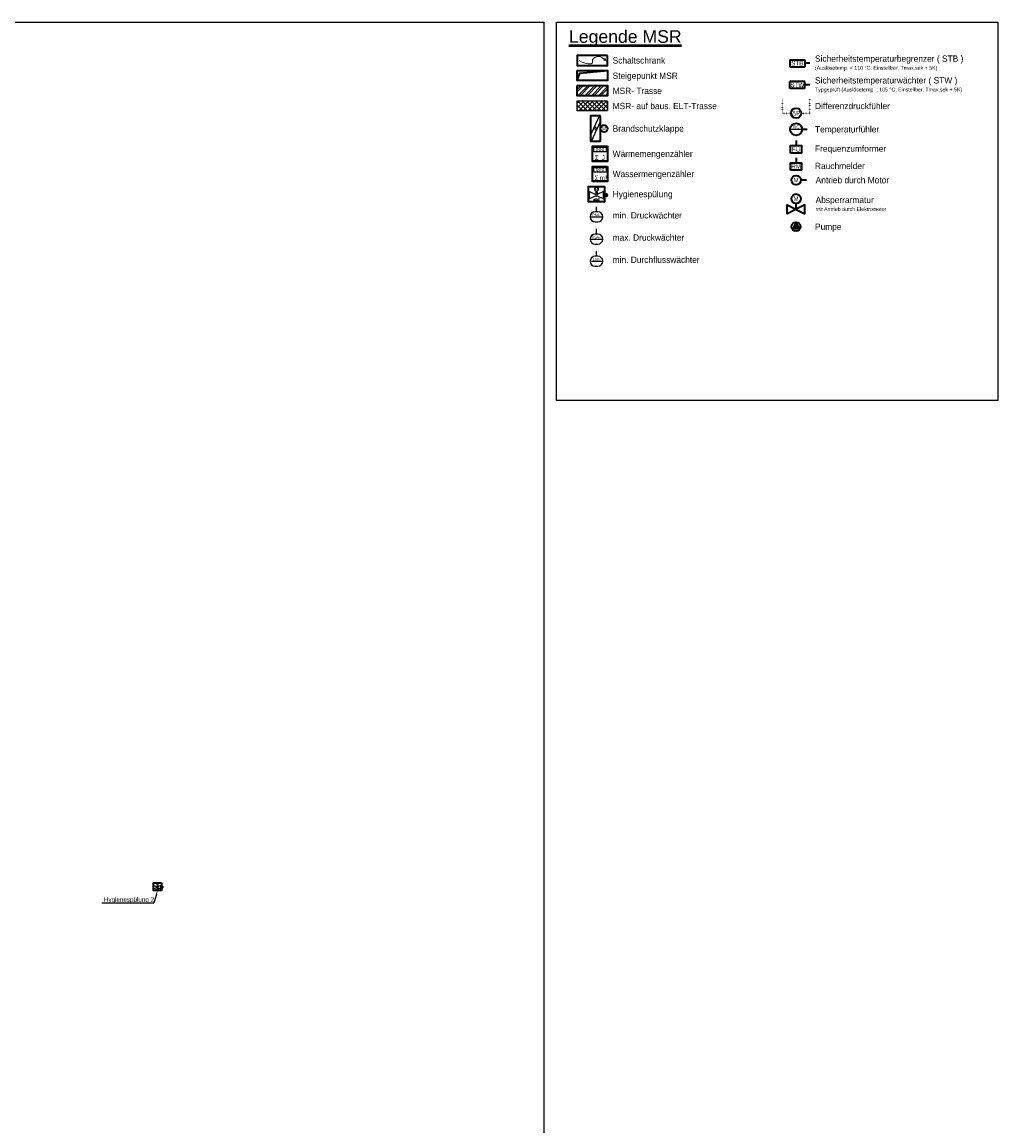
# Model space of a CAD drawing. Header units: millimetres. Extents: x -5775 to 95301, y -36825 to 77820.
# Tile 1 of 2: x 52238 to 71575, y -14950 to 6925. Entities that reach past the tile are written whole.
import ezdxf
from ezdxf import colors
from ezdxf.entities.mleader import LeaderData, LeaderLine
from ezdxf.enums import TextEntityAlignment as Align
from ezdxf.math import Vec2, Vec3

# ---------------------------------------------------------------- set-up
doc = ezdxf.new("R2010")
doc.units = ezdxf.units.MM
doc.header["$LTSCALE"] = 0.3
doc.set_wipeout_variables(frame=1)
doc.linetypes.add('PUNKT2', pattern=[3.175, 0, -3.175])
doc.linetypes.add('VERDECKT2', pattern=[4.7625, 3.175, -1.5875])
doc.layers.get('0').update_dxf_attribs({"color": 3})
doc.layers.add('Abdeckungen', color=255, linetype='Continuous', lineweight=0, plot=False)
doc.layers.add('PI--AF_Ansichtsfenster', color=4, linetype='Continuous', lineweight=25, plot=False)
for name, color, linetype, lineweight in [('PI_TG--LEG_Legenden', 7, 'Continuous', 25), ('PI_TGBEZ_Bezeichnungen', 7, 'Continuous', 25), ('PI_TGINS_Installationen', 7, 'Continuous', 35)]:
    doc.layers.add(name, color=color, linetype=linetype, lineweight=lineweight)
doc.styles.add('Arial', font='arial.ttf', dxfattribs={"width": 0.95, "height": 1.8})
doc.styles.add('greekc', font='greekc.shx')
doc.styles.add('GREEKS', font='greekc.shx')
doc.styles.get("Standard").update_dxf_attribs({"font": 'isocp.shx', "width": 0.95, "height": 1.8})

# ---------------------------------------------------------------- blocks, each defined once
blk = doc.blocks.new('Schaltschank-Legende')
at = {"linetype": 'ByBlock', "lineweight": -2}
blk.add_lwpolyline([(-300, -269), (300, -269), (300, -69), (-300, -69)], close=True, dxfattribs=at)
at = {"linetype": 'ByBlock', "lineweight": 18}
blk.add_lwpolyline([(-262, -169), (-226, -177), (-251, -204)], close=True, dxfattribs=at)
blk.add_open_spline([(-238, -190), (-207, -218), (-131, -270), (21, -205), (-29, -69), (134, -96), (262, -169)], degree=3, knots=[41.30094, 41.30094, 41.30094, 41.30094, 201.556444, 403.112887, 503.112887, 867.118382, 867.118382, 867.118382, 867.118382], dxfattribs=at)
blk = doc.blocks.new('Brandschutzklappe-Legende')
blk.add_wipeout([(1, 0.5), (0, 0.5), (0, -0.5), (1, -0.5)]).dxf.layer = 'Abdeckungen'
at = {"lineweight": 25}
for p, q in [((0, -0.277), (0.888, 0.5)), ((0.112, -0.5), (1, 0.277))]:
    blk.add_line(p, q, dxfattribs=at)
at = {"lineweight": -2}
blk.add_lwpolyline([(1, 0.5), (0, 0.5), (0, -0.5), (1, -0.5)], close=True, dxfattribs=at)
at = {"lineweight": 25, "const_width": 0.125}
blk.add_lwpolyline([(0.438, 0, 1), (0.562, 0, 1)], format="xyb", close=True, dxfattribs=at)
blk = doc.blocks.new('Pumpe-Legende')
at = {"lineweight": 25}
blk.add_hatch(color=256, dxfattribs=at).paths.add_polyline_path([(-78, 45), (78, 45), (0, 180)])
for p, q in [((0, 180), (-78, 45)), ((-78, 45), (78, 45)), ((78, 45), (0, 180))]:
    blk.add_line(p, q, dxfattribs=at)
at = {"lineweight": -2}
blk.add_circle((0, 90), 90, dxfattribs=at)
blk = doc.blocks.new('Frequenzumformer-Legende')
at = {"color": 0, "lineweight": -2}
blk.add_line((0, 0), (0, -100), dxfattribs=at)
blk.add_lwpolyline([(-110, -250), (-110, -100), (110, -100), (110, -250)], close=True, dxfattribs=at)
at = {"lineweight": 25, "style": 'Arial', "width": 0.95}
blk.add_attdef('TEXT', text='', height=90, dxfattribs=at).set_placement((0, -175), align=Align.MIDDLE_CENTER)
blk = doc.blocks.new('Differenzdruck-Fühler-groß-Legende')
at = {"color": 0, "linetype": 'PUNKT2', "lineweight": -2}
for points in [[(-275, 0), (-275, -285), (-100, -285)], [(100, -285), (275, -285), (275, 0)]]:
    blk.add_lwpolyline(points, dxfattribs=at)
at = {"color": 0, "lineweight": -2}
blk.add_circle((0, -285), 100, dxfattribs=at)
at = {"lineweight": 25, "style": 'GREEKS'}
blk.add_attdef('ART', text='', height=90, dxfattribs=at).set_placement((0, -285), align=Align.MIDDLE_CENTER)
blk = doc.blocks.new('Antrieb-durch-Motor-Lüftung-Legende')
at = {"lineweight": -2}
blk.add_circle((70, 0), 70, dxfattribs=at)
at = {"lineweight": 25, "style": 'Arial', "width": 0.95}
blk.add_attdef('ART', text='', height=75, dxfattribs=at).set_placement((70, 0), align=Align.MIDDLE_CENTER)
blk = doc.blocks.new('Antrieb-durch-Motor-Legende')
at = {"color": 0, "linetype": 'ByBlock', "lineweight": -2}
blk.add_line((0, 0), (0, 117), dxfattribs=at)
blk.add_circle((0, 210), 93.3, dxfattribs=at)
at = {"linetype": 'ByBlock', "lineweight": 25, "style": 'Arial', "width": 0.95}
blk.add_attdef('ART', text='', height=90, dxfattribs=at).set_placement((0, 210), align=Align.MIDDLE_CENTER)
blk = doc.blocks.new('Sicherheitstemperaturbegrenzer-Legende')
at = {"lineweight": -2}
for p, q in [((-400, 69), (-100, 69)), ((-400, 69), (-100, 69)), ((-400, 69), (-400, -69)), ((-100, 69), (-100, -69)), ((-100, 69), (-100, -69)), ((0, 0), (-100, 0)), ((-400, -69), (-100, -69)), ((-400, -69), (-100, -69))]:
    blk.add_line(p, q, dxfattribs=at)
at = {"lineweight": 25, "style": 'Arial', "width": 0.95}
blk.add_text('STB', height=90, dxfattribs=at).set_placement((-250, 0), align=Align.MIDDLE_CENTER)
blk = doc.blocks.new('Absperrarmatur_mit_Antrieb_durch_Elektromotor-Legende')
at = {"color": 0, "lineweight": -2}
blk.add_line((175, 0), (175, 117), dxfattribs=at)
blk.add_lwpolyline([(350, -88), (350, 88), (0, -88), (0, 88)], close=True, dxfattribs=at)
blk.add_circle((175, 210), 93.3, dxfattribs=at)
at = {"lineweight": 25, "style": 'Arial', "width": 0.95}
blk.add_attdef('ART', text='', height=90, dxfattribs=at).set_placement((175, 210), align=Align.MIDDLE_CENTER)
blk = doc.blocks.new('Wärmemengenzähler-Legende')
at = {"lineweight": -2}
blk.add_lwpolyline([(300, 150), (300, -150), (0, -150), (0, 150)], close=True, dxfattribs=at)
at = {"lineweight": 25}
blk.add_lwpolyline([(270.625, 131.25), (270.625, 37.5), (29.375, 37.5), (29.375, 131.25)], close=True, dxfattribs=at)
blk.add_lwpolyline([(18.75, -131.25), (281.25, -131.25)], dxfattribs=at)
at = {"lineweight": 25, "width": 1.5}
blk.add_text('000', height=62.5, dxfattribs=at).set_placement((150, 84.375), align=Align.MIDDLE_CENTER)
at = {"lineweight": 25, "style": 'greekc'}
blk.add_text('S', height=90, dxfattribs=at).set_placement((84.375, -150), align=Align.BOTTOM_CENTER)
at = {"lineweight": 25, "style": 'Arial', "width": 0.95}
blk.add_text('J', height=90, dxfattribs=at).set_placement((215.625, -150), align=Align.BOTTOM_CENTER)
blk = doc.blocks.new('Wassermengenzähler-Legende')
at = {"lineweight": -2}
blk.add_lwpolyline([(300, 150), (300, -150), (0, -150), (0, 150)], close=True, dxfattribs=at)
at = {"lineweight": 25}
blk.add_lwpolyline([(270.625, 131.25), (270.625, 37.5), (29.375, 37.5), (29.375, 131.25)], close=True, dxfattribs=at)
blk.add_lwpolyline([(18.75, -131.25), (281.25, -131.25)], dxfattribs=at)
at = {"lineweight": 25, "width": 1.5}
blk.add_text('000', height=62.5, dxfattribs=at).set_placement((150, 84.375), align=Align.MIDDLE_CENTER)
at = {"lineweight": 25, "style": 'greekc'}
blk.add_text('S', height=90, dxfattribs=at).set_placement((84.375, -150), align=Align.BOTTOM_CENTER)
at = {"lineweight": 25, "style": 'Arial', "width": 0.95}
blk.add_text('m³', height=90, dxfattribs=at).set_placement((215.625, -150), align=Align.BOTTOM_CENTER)
blk = doc.blocks.new('Sicherheitstemperaturwächter-Legende')
at = {"color": 0, "lineweight": -2}
for p, q in [((-400, -69), (-400, 69)), ((-100, 69), (-400, 69)), ((-100, -69), (-100, 69)), ((0, 0), (-100, 0)), ((-100, -69), (-400, -69))]:
    blk.add_line(p, q, dxfattribs=at)
at = {"lineweight": 25, "style": 'Arial', "width": 0.95}
blk.add_text('STW', height=90, dxfattribs=at).set_placement((-250, 0), align=Align.MIDDLE_CENTER)
blk = doc.blocks.new('Temperaturfühler_Legende')
at = {"lineweight": 25}
blk.add_line((-140, -200), (100, -200), dxfattribs=at)
at = {"lineweight": -2}
blk.add_line((100, -200), (200, -200), dxfattribs=at)
blk.add_circle((-20, -200), 120, dxfattribs=at)
at = {"lineweight": 25, "style": 'Arial', "width": 0.95}
blk.add_text('TIC', height=60, dxfattribs=at).set_placement((-20, -152), align=Align.MIDDLE_CENTER)
blk = doc.blocks.new('Spueleinheit-Legende')
at = {"transparency": 33554687}
blk.add_line((0, 30), (60, 30), dxfattribs=at)
at = {"lineweight": 25, "transparency": 33554687}
for p, q in [((200, 108), (200, 50)), ((140, -40), (200, -60)), ((200, -60), (140, -80)), ((200, -40), (260, -60)), ((260, -60), (200, -80))]:
    blk.add_line(p, q, dxfattribs=at)
at = {"lineweight": -2, "transparency": 33554687}
blk.add_lwpolyline([(40, 200), (40, -100), (360, -100), (360, 200)], close=True, dxfattribs=at)
at = {"lineweight": 25, "transparency": 33554687}
for points in [[(188, 14), (60, -40), (60, 100), (188, 46)], [(180, 104), (220, 93), (180, 82), (220, 71), (180, 60)], [(212, 14), (340, -40), (340, 100), (212, 46)]]:
    blk.add_lwpolyline(points, dxfattribs=at)
at = {"color": 3, "lineweight": 35, "transparency": 33554687}
blk.add_circle((0, 30), 20, dxfattribs=at)
at = {"lineweight": 25, "transparency": 33554687}
for centre, major_axis in [((200, 148), (0, 40)), ((200, 30), (0, 20))]:
    blk.add_ellipse(centre, major_axis=major_axis, ratio=1, dxfattribs=at)
at = {"lineweight": 25, "style": 'Arial', "width": 0.95}
blk.add_text('M', height=50, dxfattribs=at).set_placement((200, 148), align=Align.MIDDLE_CENTER)
blk = doc.blocks.new('Wächter_Druck+Temperatur')
blk.add_line((0, -100), (0, 0))
at = {"lineweight": 25}
blk.add_line((-125, -200), (125, -200), dxfattribs=at)
blk.add_lwpolyline([(25, -300, 1), (25, -100), (-25, -100, 1), (-25, -300)], format="xyb", close=True)
at = {"lineweight": 25, "style": 'Arial', "width": 0.95}
blk.add_attdef('TEXT', text='', height=50, dxfattribs=at).set_placement((0, -160), align=Align.MIDDLE_CENTER)
blk = doc.blocks.new('Legende MSR')
at = {"lineweight": 13, "transparency": 33554559}
h = blk.add_hatch(dxfattribs=at)
h.set_pattern_fill('ANSI32', color=256, scale=10)
h.paths.add_polyline_path([(415, -1260), (415, -1460), (1015, -1460), (1015, -1260)])
at = {"lineweight": 35}
for points in [[(415, -960), (1015, -960), (1015, -1160), (415, -1160)], [(415, -1260), (1015, -1260), (1015, -1460), (415, -1460)]]:
    blk.add_lwpolyline(points, close=True, dxfattribs=at)
blk.add_lwpolyline([(415, -1160), (465, -1010), (1015, -960)], dxfattribs=at)
at = {"color": 1, "lineweight": 35, "rotation": 179.9999999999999}
blk.add_blockref('Schaltschank-Legende', (715, -929), dxfattribs=at)
at = {"lineweight": 35}
for name, p in [('Sicherheitstemperaturbegrenzer-Legende', (5025, -815)), ('Sicherheitstemperaturwächter-Legende', (5025, -1245)), ('Pumpe-Legende', (4750, -4145))]:
    blk.add_blockref(name, p, dxfattribs=at)
for name, p, values in [('Differenzdruck-Fühler-groß-Legende', (4750, -1520), {'ART': 'DR'}), ('Frequenzumformer-Legende', (4750, -2345), {'TEXT': 'FU'}), ('Frequenzumformer-Legende', (4750, -2688), {'TEXT': 'RM'}), ('Absperrarmatur_mit_Antrieb_durch_Elektromotor-Legende', (4575, -3710), {'ART': 'M'}), ('Wächter_Druck+Temperatur', (795, -3660), {'TEXT': 'PSA-'}), ('Wächter_Druck+Temperatur', (795, -4100), {'TEXT': 'PSA+'}), ('Wächter_Druck+Temperatur', (795, -4540), {'TEXT': 'LSA-'})]:
    blk.add_blockref(name, p, dxfattribs=at).add_auto_attribs(values)
at = {"color": 1, "lineweight": 35, "xscale": 200, "yscale": 500}
blk.add_blockref('Brandschutzklappe-Legende', (675, -2110), dxfattribs=at)
at = {"color": 1, "lineweight": 35}
for name, p in [('Temperaturfühler_Legende', (4770, -1925)), ('Wassermengenzähler-Legende', (715, -3010))]:
    blk.add_blockref(name, p, dxfattribs=at)
at = {"lineweight": 35}
ref = blk.add_blockref('Antrieb-durch-Motor-Legende', (4960, -3132), dxfattribs=dict(at, rotation=90))
ref.add_attrib('ART', 'M', dxfattribs={"linetype": 'ByBlock', "lineweight": 25, "height": 90, "style": 'Arial', "width": 0.95}).set_placement((4750, -3132), align=Align.MIDDLE_CENTER)
at = {"lineweight": 35, "xscale": -1}
blk.add_blockref('Spueleinheit-Legende', (995, -3460), dxfattribs=at)
at = {"lineweight": 50, "style": 'Arial'}
blk.add_text('%%ULegende MSR', height=250, dxfattribs=at).set_placement((250, -286), align=Align.MIDDLE_LEFT)
at = {"style": 'Arial', "width": 0.95}
for s, p in [('Schaltschrank', (1115, -760)), ('Steigepunkt MSR', (1115, -1063)), ('MSR- Trasse', (1115, -1363)), ('MSR- auf baus. ELT-Trasse', (1115, -1663)), ('Differenzdruckfühler', (5125, -1663)), ('Brandschutzklappe', (1115, -2110)), ('Temperaturfühler', (5125, -2125)), ('Wärmemengenzähler', (1115, -2610)), ('Frequenzumformer ', (5125, -2508)), ('Rauchmelder', (5125, -2851)), ('Wassermengenzähler', (1115, -3010)), ('Antrieb durch Motor', (5138, -3132)), ('Hygienespülung', (1115, -3410)), ('min. Druckwächter', (1115, -3830)), ('Pumpe', (5125, -4055)), ('max. Druckwächter', (1115, -4270)), ('min. Durchflusswächter', (1115, -4710))]:
    blk.add_text(s, height=125, dxfattribs=at).set_placement(p, align=Align.MIDDLE_LEFT)
at = {"char_height": 125, "attachment_point": 4, "style": 'Arial'}
for s, width, insert in [('Sicherheitstemperaturbegrenzer ( STB )\\P{\\H0.6x;(Auslösetemp. < 110 °C; Einstellber. Tmax,sek + 5K)}', 4302.57, (5125, -815)), ('Sicherheitstemperaturwächter ( STW )\\P{\\H0.6x;Typgeprüft (Auslösetemp. : 105 °C; Einstellber. Tmax,sek + 5K)}', 3980.05, (5125, -1245))]:
    blk.add_mtext_dynamic_manual_height_columns(s, width=width, gutter_width=9, heights=[0], dxfattribs=dict(at, insert=insert))
at = {"insert": (5138, -3604), "char_height": 125, "width": 2244.02, "attachment_point": 4, "style": 'Arial'}
blk.add_mtext('Absperrarmatur\\P{\\H0.6x;mit Antrieb durch Elektromotor}', dxfattribs=at)
at = {"lineweight": 13, "transparency": 33554559}
h = blk.add_hatch(dxfattribs=at)
h.set_pattern_fill('ANSI37', color=256, scale=20)
h.paths.add_polyline_path([(415, -1560), (415, -1760), (1015, -1760), (1015, -1560)])
at = {"linetype": 'VERDECKT2', "lineweight": 25}
blk.add_lwpolyline([(415, -1560), (1015, -1560), (1015, -1760), (415, -1760)], close=True, dxfattribs=at)
at = {"color": 1, "lineweight": 35}
blk.add_blockref('Antrieb-durch-Motor-Lüftung-Legende', (875, -2110), dxfattribs=at).add_auto_attribs({'ART': 'M'})
blk.add_blockref('Wärmemengenzähler-Legende', (715, -2610), dxfattribs=at)
blk = doc.blocks.new('SPUELEINHEIT')
at = {"transparency": 33554687}
blk.add_line((0, 15), (30, 15), dxfattribs=at)
at = {"lineweight": 25, "transparency": 33554687}
for p, q in [((100, 54), (100, 25)), ((70, -20), (100, -30)), ((100, -30), (70, -40)), ((100, -20), (130, -30)), ((130, -30), (100, -40))]:
    blk.add_line(p, q, dxfattribs=at)
at = {"lineweight": -2, "transparency": 33554687}
blk.add_lwpolyline([(20, 100), (20, -50), (180, -50), (180, 100)], close=True, dxfattribs=at)
at = {"lineweight": 25, "transparency": 33554687}
for points in [[(94, 7), (30, -20), (30, 50), (94, 23)], [(90, 52), (110, 47), (90, 41), (110, 36), (90, 30)], [(106, 7), (170, -20), (170, 50), (106, 23)]]:
    blk.add_lwpolyline(points, dxfattribs=at)
at = {"color": 3, "lineweight": 35, "transparency": 33554687}
blk.add_circle((0, 15), 10, dxfattribs=at)
at = {"lineweight": 25, "transparency": 33554687}
for centre, major_axis in [((100, 74), (0, 20)), ((100, 15), (0, 10))]:
    blk.add_ellipse(centre, major_axis=major_axis, ratio=1, dxfattribs=at)
at = {"lineweight": 25, "style": 'Arial', "width": 0.95}
blk.add_text('M', height=25, dxfattribs=at).set_placement((100, 74), align=Align.MIDDLE_CENTER)

msp = doc.modelspace()

# ---------------------------------------------------------------- linework, layer by layer
at = {"layer": 'PI--AF_Ansichtsfenster'}
for points in [[(-5775, 6925), (62575, 6925), (62575, -36825), (-5775, -36825)], [(71575, -575), (62825, -575), (62825, 6925), (71575, 6925)]]:
    msp.add_lwpolyline(points, close=True, dxfattribs=at)

# ---------------------------------------------------------------- block references
at = {"layer": 'PI_TGINS_Installationen', "xscale": -1}
msp.add_blockref('SPUELEINHEIT', (55020, -10233), dxfattribs=at)

# ---------------------------------------------------------------- leaders
at = {"layer": 'PI_TGBEZ_Bezeichnungen'}
ml = msp.add_multileader_mtext('Standard', dxfattribs=at)
ml.set_content('Hygienespülung 2', color=256, style='Arial')
ml.set_leader_properties(color=256, linetype='ByLayer', lineweight=-1)
ml.build(insert=Vec2(0, 0))
ml.multileader.update_dxf_attribs({"text_left_attachment_type": 6, "text_right_attachment_type": 6, "dogleg_length": 0.5, "arrow_head_size": 75, "scale": 50})
ctx = ml.context
ctx.base_point, ctx.scale, ctx.char_height, ctx.arrow_head_size, ctx.landing_gap_size, ctx.plane_origin = Vec3(53834, -10535), 50, 90, 75, 25, Vec3(62046, -13074)
ctx.left_attachment, ctx.right_attachment = 6, 6
notes = []
notes.append((ctx, [(1, (1, 1, 0), (54850, -10535), (-1, 0), 25, [(0, [(54920, -10283)], 0, [])])]))
ctx.mtext.insert, ctx.mtext.flow_direction = Vec3(53859, -10419), 5
for ctx, leaders in notes:
    for number, flags, end, landing, length, lines in leaders:
        leader = LeaderData()
        leader.index, (leader.has_last_leader_line, leader.has_dogleg_vector, leader.attachment_direction) = number, flags
        leader.last_leader_point, leader.dogleg_vector, leader.dogleg_length = Vec3(end), Vec3(landing), length
        for number, points, colour, breaks in lines:
            line = LeaderLine()
            line.index, line.vertices, line.color, line.breaks = number, Vec3.list(points), colors.encode_raw_color(colour), breaks
            leader.lines.append(line)
        ctx.leaders.append(leader)

# ---------------------------------------------------------------- next in the draw order: block references
at = {"layer": 'PI_TG--LEG_Legenden'}
msp.add_blockref('Legende MSR', (62825, 6925), dxfattribs=at)

doc.saveas('drawing.dxf')
